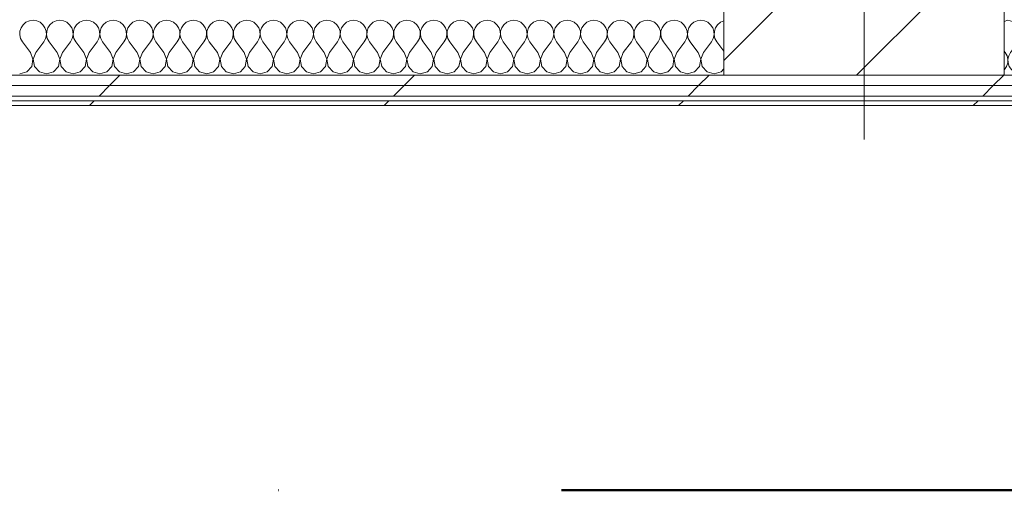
# Model space of a CAD drawing. Header units: millimetres. Extents: x -28277 to 305935, y -19284 to 4746.
# Tile 215 of 256: x 183982 to 185211, y -17757 to -17170. Entities that reach past the tile are written whole.
import ezdxf

# ---------------------------------------------------------------- set-up
doc = ezdxf.new("R2010")
doc.units = ezdxf.units.MM
doc.header["$MEASUREMENT"] = 0
doc.linetypes.add('Punto & Rayas', pattern=[1340.555525, 635, -352.777778, 0, -352.777747])
doc.linetypes.add('Wipeout_Contour', pattern=[1000, 0, -1000])
for name, color, linetype, lineweight, true_color in [('01_2D_Ambit_Pluma_Nº__242', 7, 'Continuous', 50, 0xfb0013), ('Nuevo_08_E_Envans secs_Pluma_Nº__102', 7, 'Continuous', 5, 0xcccccc), ('Nuevo_08_E_Envans secs_Pluma_Nº__171', 171, 'Continuous', 13, 0xaaaaff), ('Nuevo_08_E_Envans secs_Pluma_Nº__177', 7, 'Continuous', 15, 0xf7e046), ('Nuevo_12_FAÇ_Façana_Pluma_Nº__102', 7, 'Continuous', 5, 0xcccccc), ('Nuevo_12_FAÇ_Façana_Pluma_Nº__171', 171, 'Continuous', 13, 0xaaaaff), ('Nuevo_12_FAÇ_Façana_Pluma_Nº__177', 7, 'Continuous', 15, 0xf7e046)]:
    doc.layers.add(name, color=color, linetype=linetype, lineweight=lineweight, true_color=true_color)
for name, color, linetype in [('10_ESTR_Pilars', 7, 'Continuous'), ('Nuevo_08_E_Envans secs', 7, 'Continuous'), ('Nuevo_12_FAÇ_Façana', 7, 'Continuous')]:
    doc.layers.add(name, color=color, linetype=linetype)
for name, color, linetype, lineweight in [('10_ESTR_Pilars_Pluma_Nº__20', 1, 'Continuous', 5), ('10_ESTR_Pilars_Pluma_Nº__28', 7, 'Continuous', 20), ('10_ESTR_Pilars_Pluma_Nº__42', 8, 'Continuous', 25), ('Nuevo_08_E_Envans secs_Pluma_Nº__1', 7, 'Continuous', 5), ('Nuevo_12_FAÇ_Façana_Pluma_Nº__1', 7, 'Continuous', 5)]:
    doc.layers.add(name, color=color, linetype=linetype, lineweight=lineweight)
pattern_1 = [(45, (184431.64, 0), (-367.696, 367.696), [390, -130]), (45, (184431.64, 367.7), (-367.696, 367.696), [390, -130])]

# ---------------------------------------------------------------- blocks, each defined once
blk = doc.blocks.new('*X343', base_point=(184431.6, 0))
at = {"layer": 'Nuevo_08_E_Envans secs_Pluma_Nº__102', "color": 254, "linetype": 'Continuous', "lineweight": 5, "true_color": 0xcccccc}
for p, q in [((183986, -17176.1), (183983.4, -17179.9)), ((183989.5, -17173.1), (183986, -17176.1)), ((183993.8, -17171.3), (183989.5, -17173.1)), ((183998.3, -17170.6), (183993.8, -17171.3)), ((184002.9, -17171.3), (183998.3, -17170.6)), ((184007.1, -17173.1), (184002.9, -17171.3)), ((184010.6, -17176.1), (184007.1, -17173.1)), ((184013.2, -17179.9), (184010.6, -17176.1)), ((184019.3, -17176.1), (184016.7, -17179.9)), ((184022.9, -17173.1), (184019.3, -17176.1)), ((184027.1, -17171.3), (184022.9, -17173.1)), ((184031.6, -17170.6), (184027.1, -17171.3)), ((184036.2, -17171.3), (184031.6, -17170.6)), ((184040.4, -17173.1), (184036.2, -17171.3)), ((184043.9, -17176.1), (184040.4, -17173.1)), ((184046.6, -17179.9), (184043.9, -17176.1)), ((184052.7, -17176.1), (184050.1, -17179.9)), ((184056.2, -17173.1), (184052.7, -17176.1)), ((184060.4, -17171.3), (184056.2, -17173.1)), ((184065, -17170.6), (184060.4, -17171.3)), ((184069.5, -17171.3), (184065, -17170.6)), ((184073.7, -17173.1), (184069.5, -17171.3)), ((184077.3, -17176.1), (184073.7, -17173.1)), ((184079.9, -17179.9), (184077.3, -17176.1)), ((184086, -17176.1), (184083.4, -17179.9)), ((184089.5, -17173.1), (184086, -17176.1)), ((184093.8, -17171.3), (184089.5, -17173.1)), ((184098.3, -17170.6), (184093.8, -17171.3)), ((184102.9, -17171.3), (184098.3, -17170.6)), ((184107.1, -17173.1), (184102.9, -17171.3)), ((184110.6, -17176.1), (184107.1, -17173.1)), ((184113.2, -17179.9), (184110.6, -17176.1)), ((184119.3, -17176.1), (184116.7, -17179.9)), ((184122.9, -17173.1), (184119.3, -17176.1)), ((184127.1, -17171.3), (184122.9, -17173.1)), ((184131.6, -17170.6), (184127.1, -17171.3)), ((184136.2, -17171.3), (184131.6, -17170.6)), ((184140.4, -17173.1), (184136.2, -17171.3)), ((184143.9, -17176.1), (184140.4, -17173.1)), ((184146.6, -17179.9), (184143.9, -17176.1)), ((184152.7, -17176.1), (184150.1, -17179.9)), ((184156.2, -17173.1), (184152.7, -17176.1)), ((184160.4, -17171.3), (184156.2, -17173.1)), ((184165, -17170.6), (184160.4, -17171.3)), ((184169.5, -17171.3), (184165, -17170.6)), ((184173.7, -17173.1), (184169.5, -17171.3)), ((184177.3, -17176.1), (184173.7, -17173.1)), ((184179.9, -17179.9), (184177.3, -17176.1)), ((184186, -17176.1), (184183.4, -17179.9)), ((184189.5, -17173.1), (184186, -17176.1)), ((184193.8, -17171.3), (184189.5, -17173.1)), ((184198.3, -17170.6), (184193.8, -17171.3)), ((184202.9, -17171.3), (184198.3, -17170.6)), ((184207.1, -17173.1), (184202.9, -17171.3)), ((184210.6, -17176.1), (184207.1, -17173.1)), ((184213.2, -17179.9), (184210.6, -17176.1)), ((184219.3, -17176.1), (184216.7, -17179.9)), ((184222.9, -17173.1), (184219.3, -17176.1)), ((184227.1, -17171.3), (184222.9, -17173.1)), ((184231.6, -17170.6), (184227.1, -17171.3)), ((184236.2, -17171.3), (184231.6, -17170.6)), ((184240.4, -17173.1), (184236.2, -17171.3)), ((184243.9, -17176.1), (184240.4, -17173.1)), ((184246.6, -17179.9), (184243.9, -17176.1)), ((184252.7, -17176.1), (184250.1, -17179.9)), ((184256.2, -17173.1), (184252.7, -17176.1)), ((184260.4, -17171.3), (184256.2, -17173.1)), ((184265, -17170.6), (184260.4, -17171.3)), ((184269.5, -17171.3), (184265, -17170.6)), ((184273.7, -17173.1), (184269.5, -17171.3)), ((184277.3, -17176.1), (184273.7, -17173.1)), ((184279.9, -17179.9), (184277.3, -17176.1)), ((184286, -17176.1), (184283.4, -17179.9)), ((184289.5, -17173.1), (184286, -17176.1)), ((184293.8, -17171.3), (184289.5, -17173.1)), ((184298.3, -17170.6), (184293.8, -17171.3)), ((184302.9, -17171.3), (184298.3, -17170.6)), ((184307.1, -17173.1), (184302.9, -17171.3)), ((184310.6, -17176.1), (184307.1, -17173.1)), ((184313.2, -17179.9), (184310.6, -17176.1)), ((184319.3, -17176.1), (184316.7, -17179.9)), ((184322.9, -17173.1), (184319.3, -17176.1)), ((184327.1, -17171.3), (184322.9, -17173.1)), ((184331.6, -17170.6), (184327.1, -17171.3)), ((184336.2, -17171.3), (184331.6, -17170.6)), ((184340.4, -17173.1), (184336.2, -17171.3)), ((184343.9, -17176.1), (184340.4, -17173.1)), ((184346.6, -17179.9), (184343.9, -17176.1)), ((184352.7, -17176.1), (184350.1, -17179.9)), ((184356.2, -17173.1), (184352.7, -17176.1)), ((184360.4, -17171.3), (184356.2, -17173.1)), ((184365, -17170.6), (184360.4, -17171.3)), ((184369.5, -17171.3), (184365, -17170.6)), ((184373.7, -17173.1), (184369.5, -17171.3)), ((184377.3, -17176.1), (184373.7, -17173.1)), ((184379.9, -17179.9), (184377.3, -17176.1)), ((184386, -17176.1), (184383.4, -17179.9)), ((184389.5, -17173.1), (184386, -17176.1)), ((184393.8, -17171.3), (184389.5, -17173.1)), ((184398.3, -17170.6), (184393.8, -17171.3)), ((184402.9, -17171.3), (184398.3, -17170.6)), ((184407.1, -17173.1), (184402.9, -17171.3)), ((184410.6, -17176.1), (184407.1, -17173.1)), ((184413.2, -17179.9), (184410.6, -17176.1)), ((184419.3, -17176.1), (184416.7, -17179.9)), ((184422.9, -17173.1), (184419.3, -17176.1)), ((184427.1, -17171.3), (184422.9, -17173.1)), ((184431.6, -17170.6), (184427.1, -17171.3)), ((184436.2, -17171.3), (184431.6, -17170.6)), ((184440.4, -17173.1), (184436.2, -17171.3)), ((184443.9, -17176.1), (184440.4, -17173.1)), ((184446.6, -17179.9), (184443.9, -17176.1)), ((184452.7, -17176.1), (184450.1, -17179.9)), ((184456.2, -17173.1), (184452.7, -17176.1)), ((184460.4, -17171.3), (184456.2, -17173.1)), ((184465, -17170.6), (184460.4, -17171.3)), ((184469.5, -17171.3), (184465, -17170.6)), ((184473.7, -17173.1), (184469.5, -17171.3)), ((184477.3, -17176.1), (184473.7, -17173.1)), ((184479.9, -17179.9), (184477.3, -17176.1)), ((184486, -17176.1), (184483.4, -17179.9)), ((184489.5, -17173.1), (184486, -17176.1)), ((184493.8, -17171.3), (184489.5, -17173.1)), ((184498.3, -17170.6), (184493.8, -17171.3)), ((184502.9, -17171.3), (184498.3, -17170.6)), ((184507.1, -17173.1), (184502.9, -17171.3)), ((184510.6, -17176.1), (184507.1, -17173.1)), ((184513.2, -17179.9), (184510.6, -17176.1)), ((184519.3, -17176.1), (184516.7, -17179.9)), ((184522.9, -17173.1), (184519.3, -17176.1)), ((184527.1, -17171.3), (184522.9, -17173.1)), ((184531.6, -17170.6), (184527.1, -17171.3)), ((184536.2, -17171.3), (184531.6, -17170.6)), ((184540.4, -17173.1), (184536.2, -17171.3)), ((184543.9, -17176.1), (184540.4, -17173.1)), ((184546.6, -17179.9), (184543.9, -17176.1)), ((184552.7, -17176.1), (184550.1, -17179.9)), ((184556.2, -17173.1), (184552.7, -17176.1)), ((184560.4, -17171.3), (184556.2, -17173.1)), ((184565, -17170.6), (184560.4, -17171.3)), ((184569.5, -17171.3), (184565, -17170.6)), ((184573.7, -17173.1), (184569.5, -17171.3)), ((184577.3, -17176.1), (184573.7, -17173.1)), ((184579.9, -17179.9), (184577.3, -17176.1)), ((184586, -17176.1), (184583.4, -17179.9)), ((184589.5, -17173.1), (184586, -17176.1)), ((184593.8, -17171.3), (184589.5, -17173.1)), ((184598.3, -17170.6), (184593.8, -17171.3)), ((184602.9, -17171.3), (184598.3, -17170.6)), ((184607.1, -17173.1), (184602.9, -17171.3)), ((184610.6, -17176.1), (184607.1, -17173.1)), ((184613.2, -17179.9), (184610.6, -17176.1)), ((184619.3, -17176.1), (184616.7, -17179.9)), ((184622.9, -17173.1), (184619.3, -17176.1)), ((184627.1, -17171.3), (184622.9, -17173.1)), ((184631.6, -17170.6), (184627.1, -17171.3)), ((184636.2, -17171.3), (184631.6, -17170.6)), ((184640.4, -17173.1), (184636.2, -17171.3)), ((184643.9, -17176.1), (184640.4, -17173.1)), ((184646.6, -17179.9), (184643.9, -17176.1)), ((184652.7, -17176.1), (184650.1, -17179.9)), ((184656.2, -17173.1), (184652.7, -17176.1)), ((184660.4, -17171.3), (184656.2, -17173.1)), ((184665, -17170.6), (184660.4, -17171.3)), ((184669.5, -17171.3), (184665, -17170.6)), ((184673.7, -17173.1), (184669.5, -17171.3)), ((184677.3, -17176.1), (184673.7, -17173.1)), ((184679.9, -17179.9), (184677.3, -17176.1)), ((184686, -17176.1), (184683.4, -17179.9)), ((184689.5, -17173.1), (184686, -17176.1)), ((184693.8, -17171.3), (184689.5, -17173.1)), ((184698.3, -17170.6), (184693.8, -17171.3)), ((184702.9, -17171.3), (184698.3, -17170.6)), ((184707.1, -17173.1), (184702.9, -17171.3)), ((184710.6, -17176.1), (184707.1, -17173.1)), ((184713.2, -17179.9), (184710.6, -17176.1)), ((184719.3, -17176.1), (184716.7, -17179.9)), ((184722.9, -17173.1), (184719.3, -17176.1)), ((184727.1, -17171.3), (184722.9, -17173.1)), ((184731.6, -17170.6), (184727.1, -17171.3)), ((184736.2, -17171.3), (184731.6, -17170.6)), ((184740.4, -17173.1), (184736.2, -17171.3)), ((184743.9, -17176.1), (184740.4, -17173.1)), ((184746.6, -17179.9), (184743.9, -17176.1)), ((184752.7, -17176.1), (184750.1, -17179.9)), ((184756.2, -17173.1), (184752.7, -17176.1)), ((184760.4, -17171.3), (184756.2, -17173.1)), ((184765, -17170.6), (184760.4, -17171.3)), ((184769.5, -17171.3), (184765, -17170.6)), ((184773.7, -17173.1), (184769.5, -17171.3)), ((184777.3, -17176.1), (184773.7, -17173.1)), ((184779.9, -17179.9), (184777.3, -17176.1)), ((184786, -17176.1), (184783.4, -17179.9)), ((184789.5, -17173.1), (184786, -17176.1)), ((184793.8, -17171.3), (184789.5, -17173.1)), ((184798.3, -17170.6), (184793.8, -17171.3)), ((184802.9, -17171.3), (184798.3, -17170.6)), ((184807.1, -17173.1), (184802.9, -17171.3)), ((184810.6, -17176.1), (184807.1, -17173.1)), ((184813.2, -17179.9), (184810.6, -17176.1)), ((184819.3, -17176.1), (184816.7, -17179.9)), ((184820.5, -17175.1), (184819.3, -17176.1)), ((183981.9, -17184.2), (183981.7, -17188.8)), ((183981.7, -17188.8), (183982.8, -17193.3)), ((183983.4, -17179.9), (183981.9, -17184.2)), ((184014.7, -17184.2), (184013.2, -17179.9)), ((184013.9, -17193.3), (184014.9, -17188.8)), ((184014.9, -17188.8), (184014.7, -17184.2)), ((184015.3, -17184.2), (184015, -17188.8)), ((184015, -17188.8), (184016.1, -17193.3)), ((184016.7, -17179.9), (184015.3, -17184.2)), ((184048, -17184.2), (184046.6, -17179.9)), ((184047.2, -17193.3), (184048.2, -17188.8)), ((184048.2, -17188.8), (184048, -17184.2)), ((184048.6, -17184.2), (184048.4, -17188.8)), ((184048.4, -17188.8), (184049.4, -17193.3)), ((184050.1, -17179.9), (184048.6, -17184.2)), ((184081.4, -17184.2), (184079.9, -17179.9)), ((184080.5, -17193.3), (184081.6, -17188.8)), ((184081.6, -17188.8), (184081.4, -17184.2)), ((184081.9, -17184.2), (184081.7, -17188.8)), ((184081.7, -17188.8), (184082.8, -17193.3)), ((184083.4, -17179.9), (184081.9, -17184.2)), ((184114.7, -17184.2), (184113.2, -17179.9)), ((184113.9, -17193.3), (184114.9, -17188.8)), ((184114.9, -17188.8), (184114.7, -17184.2)), ((184115.3, -17184.2), (184115, -17188.8)), ((184115, -17188.8), (184116.1, -17193.3)), ((184116.7, -17179.9), (184115.3, -17184.2)), ((184148, -17184.2), (184146.6, -17179.9)), ((184147.2, -17193.3), (184148.2, -17188.8)), ((184148.2, -17188.8), (184148, -17184.2)), ((184148.6, -17184.2), (184148.4, -17188.8)), ((184148.4, -17188.8), (184149.4, -17193.3)), ((184150.1, -17179.9), (184148.6, -17184.2)), ((184181.4, -17184.2), (184179.9, -17179.9)), ((184180.5, -17193.3), (184181.6, -17188.8)), ((184181.6, -17188.8), (184181.4, -17184.2)), ((184181.9, -17184.2), (184181.7, -17188.8)), ((184181.7, -17188.8), (184182.8, -17193.3)), ((184183.4, -17179.9), (184181.9, -17184.2)), ((184214.7, -17184.2), (184213.2, -17179.9)), ((184213.9, -17193.3), (184214.9, -17188.8)), ((184214.9, -17188.8), (184214.7, -17184.2)), ((184215.3, -17184.2), (184215, -17188.8)), ((184215, -17188.8), (184216.1, -17193.3)), ((184216.7, -17179.9), (184215.3, -17184.2)), ((184248, -17184.2), (184246.6, -17179.9)), ((184247.2, -17193.3), (184248.2, -17188.8)), ((184248.2, -17188.8), (184248, -17184.2)), ((184248.6, -17184.2), (184248.4, -17188.8)), ((184248.4, -17188.8), (184249.4, -17193.3)), ((184250.1, -17179.9), (184248.6, -17184.2)), ((184281.4, -17184.2), (184279.9, -17179.9)), ((184280.5, -17193.3), (184281.6, -17188.8)), ((184281.6, -17188.8), (184281.4, -17184.2)), ((184281.9, -17184.2), (184281.7, -17188.8)), ((184281.7, -17188.8), (184282.8, -17193.3)), ((184283.4, -17179.9), (184281.9, -17184.2)), ((184314.7, -17184.2), (184313.2, -17179.9)), ((184313.9, -17193.3), (184314.9, -17188.8)), ((184314.9, -17188.8), (184314.7, -17184.2)), ((184315.3, -17184.2), (184315, -17188.8)), ((184315, -17188.8), (184316.1, -17193.3)), ((184316.7, -17179.9), (184315.3, -17184.2)), ((184348, -17184.2), (184346.6, -17179.9)), ((184347.2, -17193.3), (184348.2, -17188.8)), ((184348.2, -17188.8), (184348, -17184.2)), ((184348.6, -17184.2), (184348.4, -17188.8)), ((184348.4, -17188.8), (184349.4, -17193.3)), ((184350.1, -17179.9), (184348.6, -17184.2)), ((184381.4, -17184.2), (184379.9, -17179.9)), ((184380.5, -17193.3), (184381.6, -17188.8)), ((184381.6, -17188.8), (184381.4, -17184.2)), ((184381.9, -17184.2), (184381.7, -17188.8)), ((184381.7, -17188.8), (184382.8, -17193.3)), ((184383.4, -17179.9), (184381.9, -17184.2)), ((184414.7, -17184.2), (184413.2, -17179.9)), ((184413.9, -17193.3), (184414.9, -17188.8)), ((184414.9, -17188.8), (184414.7, -17184.2)), ((184415.3, -17184.2), (184415, -17188.8)), ((184415, -17188.8), (184416.1, -17193.3)), ((184416.7, -17179.9), (184415.3, -17184.2)), ((184448, -17184.2), (184446.6, -17179.9)), ((184447.2, -17193.3), (184448.2, -17188.8)), ((184448.2, -17188.8), (184448, -17184.2)), ((184448.6, -17184.2), (184448.4, -17188.8)), ((184448.4, -17188.8), (184449.4, -17193.3)), ((184450.1, -17179.9), (184448.6, -17184.2)), ((184481.4, -17184.2), (184479.9, -17179.9)), ((184480.5, -17193.3), (184481.6, -17188.8)), ((184481.6, -17188.8), (184481.4, -17184.2)), ((184481.9, -17184.2), (184481.7, -17188.8)), ((184481.7, -17188.8), (184482.8, -17193.3)), ((184483.4, -17179.9), (184481.9, -17184.2)), ((184514.7, -17184.2), (184513.2, -17179.9)), ((184513.9, -17193.3), (184514.9, -17188.8)), ((184514.9, -17188.8), (184514.7, -17184.2)), ((184515.3, -17184.2), (184515, -17188.8)), ((184515, -17188.8), (184516.1, -17193.3)), ((184516.7, -17179.9), (184515.3, -17184.2)), ((184548, -17184.2), (184546.6, -17179.9)), ((184547.2, -17193.3), (184548.2, -17188.8)), ((184548.2, -17188.8), (184548, -17184.2)), ((184548.6, -17184.2), (184548.4, -17188.8)), ((184548.4, -17188.8), (184549.4, -17193.3)), ((184550.1, -17179.9), (184548.6, -17184.2)), ((184581.4, -17184.2), (184579.9, -17179.9)), ((184580.5, -17193.3), (184581.6, -17188.8)), ((184581.6, -17188.8), (184581.4, -17184.2)), ((184581.9, -17184.2), (184581.7, -17188.8)), ((184581.7, -17188.8), (184582.8, -17193.3)), ((184583.4, -17179.9), (184581.9, -17184.2)), ((184614.7, -17184.2), (184613.2, -17179.9)), ((184613.9, -17193.3), (184614.9, -17188.8)), ((184614.9, -17188.8), (184614.7, -17184.2)), ((184615.3, -17184.2), (184615, -17188.8)), ((184615, -17188.8), (184616.1, -17193.3)), ((184616.7, -17179.9), (184615.3, -17184.2)), ((184648, -17184.2), (184646.6, -17179.9)), ((184647.2, -17193.3), (184648.2, -17188.8)), ((184648.2, -17188.8), (184648, -17184.2)), ((184648.6, -17184.2), (184648.4, -17188.8)), ((184648.4, -17188.8), (184649.4, -17193.3)), ((184650.1, -17179.9), (184648.6, -17184.2)), ((184681.4, -17184.2), (184679.9, -17179.9)), ((184680.5, -17193.3), (184681.6, -17188.8)), ((184681.6, -17188.8), (184681.4, -17184.2)), ((184681.9, -17184.2), (184681.7, -17188.8)), ((184681.7, -17188.8), (184682.8, -17193.3)), ((184683.4, -17179.9), (184681.9, -17184.2)), ((184714.7, -17184.2), (184713.2, -17179.9)), ((184713.9, -17193.3), (184714.9, -17188.8)), ((184714.9, -17188.8), (184714.7, -17184.2)), ((184715.3, -17184.2), (184715, -17188.8)), ((184715, -17188.8), (184716.1, -17193.3)), ((184716.7, -17179.9), (184715.3, -17184.2)), ((184748, -17184.2), (184746.6, -17179.9)), ((184747.2, -17193.3), (184748.2, -17188.8)), ((184748.2, -17188.8), (184748, -17184.2)), ((184748.6, -17184.2), (184748.4, -17188.8)), ((184748.4, -17188.8), (184749.4, -17193.3)), ((184750.1, -17179.9), (184748.6, -17184.2)), ((184781.4, -17184.2), (184779.9, -17179.9)), ((184780.5, -17193.3), (184781.6, -17188.8)), ((184781.6, -17188.8), (184781.4, -17184.2)), ((184781.9, -17184.2), (184781.7, -17188.8)), ((184781.7, -17188.8), (184782.8, -17193.3)), ((184783.4, -17179.9), (184781.9, -17184.2)), ((184814.7, -17184.2), (184813.2, -17179.9)), ((184813.9, -17193.3), (184814.9, -17188.8)), ((184814.9, -17188.8), (184814.7, -17184.2)), ((184815.3, -17184.2), (184815, -17188.8)), ((184815, -17188.8), (184816.1, -17193.3)), ((184816.7, -17179.9), (184815.3, -17184.2)), ((183982.8, -17193.3), (183985, -17197.3)), ((183995, -17210.6), (183985, -17197.3)), ((184001.6, -17210.6), (184011.6, -17197.3)), ((184011.6, -17197.3), (184013.9, -17193.3)), ((184016.1, -17193.3), (184018.3, -17197.3)), ((184028.3, -17210.6), (184018.3, -17197.3)), ((184035, -17210.6), (184045, -17197.3)), ((184045, -17197.3), (184047.2, -17193.3)), ((184049.4, -17193.3), (184051.6, -17197.3)), ((184061.6, -17210.6), (184051.6, -17197.3)), ((184068.3, -17210.6), (184078.3, -17197.3)), ((184078.3, -17197.3), (184080.5, -17193.3)), ((184082.8, -17193.3), (184085, -17197.3)), ((184095, -17210.6), (184085, -17197.3)), ((184101.6, -17210.6), (184111.6, -17197.3)), ((184111.6, -17197.3), (184113.9, -17193.3)), ((184116.1, -17193.3), (184118.3, -17197.3)), ((184128.3, -17210.6), (184118.3, -17197.3)), ((184135, -17210.6), (184145, -17197.3)), ((184145, -17197.3), (184147.2, -17193.3)), ((184149.4, -17193.3), (184151.6, -17197.3)), ((184161.6, -17210.6), (184151.6, -17197.3)), ((184168.3, -17210.6), (184178.3, -17197.3)), ((184178.3, -17197.3), (184180.5, -17193.3)), ((184182.8, -17193.3), (184185, -17197.3)), ((184195, -17210.6), (184185, -17197.3)), ((184201.6, -17210.6), (184211.6, -17197.3)), ((184211.6, -17197.3), (184213.9, -17193.3)), ((184216.1, -17193.3), (184218.3, -17197.3)), ((184228.3, -17210.6), (184218.3, -17197.3)), ((184235, -17210.6), (184245, -17197.3)), ((184245, -17197.3), (184247.2, -17193.3)), ((184249.4, -17193.3), (184251.6, -17197.3)), ((184261.6, -17210.6), (184251.6, -17197.3)), ((184268.3, -17210.6), (184278.3, -17197.3)), ((184278.3, -17197.3), (184280.5, -17193.3)), ((184282.8, -17193.3), (184285, -17197.3)), ((184295, -17210.6), (184285, -17197.3)), ((184301.6, -17210.6), (184311.6, -17197.3)), ((184311.6, -17197.3), (184313.9, -17193.3)), ((184316.1, -17193.3), (184318.3, -17197.3)), ((184328.3, -17210.6), (184318.3, -17197.3)), ((184335, -17210.6), (184345, -17197.3)), ((184345, -17197.3), (184347.2, -17193.3)), ((184349.4, -17193.3), (184351.6, -17197.3)), ((184361.6, -17210.6), (184351.6, -17197.3)), ((184368.3, -17210.6), (184378.3, -17197.3)), ((184378.3, -17197.3), (184380.5, -17193.3)), ((184382.8, -17193.3), (184385, -17197.3)), ((184395, -17210.6), (184385, -17197.3)), ((184401.6, -17210.6), (184411.6, -17197.3)), ((184411.6, -17197.3), (184413.9, -17193.3)), ((184416.1, -17193.3), (184418.3, -17197.3)), ((184428.3, -17210.6), (184418.3, -17197.3)), ((184435, -17210.6), (184445, -17197.3)), ((184445, -17197.3), (184447.2, -17193.3)), ((184449.4, -17193.3), (184451.6, -17197.3)), ((184461.6, -17210.6), (184451.6, -17197.3)), ((184468.3, -17210.6), (184478.3, -17197.3)), ((184478.3, -17197.3), (184480.5, -17193.3)), ((184482.8, -17193.3), (184485, -17197.3)), ((184495, -17210.6), (184485, -17197.3)), ((184501.6, -17210.6), (184511.6, -17197.3)), ((184511.6, -17197.3), (184513.9, -17193.3)), ((184516.1, -17193.3), (184518.3, -17197.3)), ((184528.3, -17210.6), (184518.3, -17197.3)), ((184535, -17210.6), (184545, -17197.3)), ((184545, -17197.3), (184547.2, -17193.3)), ((184549.4, -17193.3), (184551.6, -17197.3)), ((184561.6, -17210.6), (184551.6, -17197.3)), ((184568.3, -17210.6), (184578.3, -17197.3)), ((184578.3, -17197.3), (184580.5, -17193.3)), ((184582.8, -17193.3), (184585, -17197.3)), ((184595, -17210.6), (184585, -17197.3)), ((184601.6, -17210.6), (184611.6, -17197.3)), ((184611.6, -17197.3), (184613.9, -17193.3)), ((184616.1, -17193.3), (184618.3, -17197.3)), ((184628.3, -17210.6), (184618.3, -17197.3)), ((184635, -17210.6), (184645, -17197.3)), ((184645, -17197.3), (184647.2, -17193.3)), ((184649.4, -17193.3), (184651.6, -17197.3)), ((184661.6, -17210.6), (184651.6, -17197.3)), ((184668.3, -17210.6), (184678.3, -17197.3)), ((184678.3, -17197.3), (184680.5, -17193.3)), ((184682.8, -17193.3), (184685, -17197.3)), ((184695, -17210.6), (184685, -17197.3)), ((184701.6, -17210.6), (184711.6, -17197.3)), ((184711.6, -17197.3), (184713.9, -17193.3)), ((184716.1, -17193.3), (184718.3, -17197.3)), ((184728.3, -17210.6), (184718.3, -17197.3)), ((184735, -17210.6), (184745, -17197.3)), ((184745, -17197.3), (184747.2, -17193.3)), ((184749.4, -17193.3), (184751.6, -17197.3)), ((184761.6, -17210.6), (184751.6, -17197.3)), ((184768.3, -17210.6), (184778.3, -17197.3)), ((184778.3, -17197.3), (184780.5, -17193.3)), ((184782.8, -17193.3), (184785, -17197.3)), ((184795, -17210.6), (184785, -17197.3)), ((184801.6, -17210.6), (184811.6, -17197.3)), ((184811.6, -17197.3), (184813.9, -17193.3)), ((184816.1, -17193.3), (184818.3, -17197.3)), ((184820.5, -17200.3), (184818.3, -17197.3)), ((183998.2, -17219.1), (183995, -17210.6)), ((184001.6, -17210.6), (183998.4, -17219.1)), ((184031.6, -17219.1), (184028.3, -17210.6)), ((184035, -17210.6), (184031.7, -17219.1)), ((184064.9, -17219.1), (184061.6, -17210.6)), ((184068.3, -17210.6), (184065, -17219.1)), ((184098.2, -17219.1), (184095, -17210.6)), ((184101.6, -17210.6), (184098.4, -17219.1)), ((184131.6, -17219.1), (184128.3, -17210.6)), ((184135, -17210.6), (184131.7, -17219.1)), ((184164.9, -17219.1), (184161.6, -17210.6)), ((184168.3, -17210.6), (184165, -17219.1)), ((184198.2, -17219.1), (184195, -17210.6)), ((184201.6, -17210.6), (184198.4, -17219.1)), ((184231.6, -17219.1), (184228.3, -17210.6)), ((184235, -17210.6), (184231.7, -17219.1)), ((184264.9, -17219.1), (184261.6, -17210.6)), ((184268.3, -17210.6), (184265, -17219.1)), ((184298.2, -17219.1), (184295, -17210.6)), ((184301.6, -17210.6), (184298.4, -17219.1)), ((184331.6, -17219.1), (184328.3, -17210.6)), ((184335, -17210.6), (184331.7, -17219.1)), ((184364.9, -17219.1), (184361.6, -17210.6)), ((184368.3, -17210.6), (184365, -17219.1)), ((184398.2, -17219.1), (184395, -17210.6)), ((184401.6, -17210.6), (184398.4, -17219.1)), ((184431.6, -17219.1), (184428.3, -17210.6)), ((184435, -17210.6), (184431.7, -17219.1)), ((184464.9, -17219.1), (184461.6, -17210.6)), ((184468.3, -17210.6), (184465, -17219.1)), ((184498.2, -17219.1), (184495, -17210.6)), ((184501.6, -17210.6), (184498.4, -17219.1)), ((184531.6, -17219.1), (184528.3, -17210.6)), ((184535, -17210.6), (184531.7, -17219.1)), ((184564.9, -17219.1), (184561.6, -17210.6)), ((184568.3, -17210.6), (184565, -17219.1)), ((184598.2, -17219.1), (184595, -17210.6)), ((184601.6, -17210.6), (184598.4, -17219.1)), ((184631.6, -17219.1), (184628.3, -17210.6)), ((184635, -17210.6), (184631.7, -17219.1)), ((184664.9, -17219.1), (184661.6, -17210.6)), ((184668.3, -17210.6), (184665, -17219.1)), ((184698.2, -17219.1), (184695, -17210.6)), ((184701.6, -17210.6), (184698.4, -17219.1)), ((184731.6, -17219.1), (184728.3, -17210.6)), ((184735, -17210.6), (184731.7, -17219.1)), ((184764.9, -17219.1), (184761.6, -17210.6)), ((184768.3, -17210.6), (184765, -17219.1)), ((184798.2, -17219.1), (184795, -17210.6)), ((184801.6, -17210.6), (184798.4, -17219.1)), ((183990.4, -17234.8), (183996.6, -17228.1)), ((183996.6, -17228.1), (183998.2, -17219.1)), ((183998.4, -17219.1), (184000.1, -17228.1)), ((184000.1, -17228.1), (184006.2, -17234.8)), ((184023.7, -17234.8), (184029.9, -17228.1)), ((184029.9, -17228.1), (184031.6, -17219.1)), ((184031.7, -17219.1), (184033.4, -17228.1)), ((184033.4, -17228.1), (184039.5, -17234.8)), ((184057.1, -17234.8), (184063.2, -17228.1)), ((184063.2, -17228.1), (184064.9, -17219.1)), ((184065, -17219.1), (184066.7, -17228.1)), ((184066.7, -17228.1), (184072.9, -17234.8)), ((184090.4, -17234.8), (184096.6, -17228.1)), ((184096.6, -17228.1), (184098.2, -17219.1)), ((184098.4, -17219.1), (184100.1, -17228.1)), ((184100.1, -17228.1), (184106.2, -17234.8)), ((184123.7, -17234.8), (184129.9, -17228.1)), ((184129.9, -17228.1), (184131.6, -17219.1)), ((184131.7, -17219.1), (184133.4, -17228.1)), ((184133.4, -17228.1), (184139.5, -17234.8)), ((184157.1, -17234.8), (184163.2, -17228.1)), ((184163.2, -17228.1), (184164.9, -17219.1)), ((184165, -17219.1), (184166.7, -17228.1)), ((184166.7, -17228.1), (184172.9, -17234.8)), ((184190.4, -17234.8), (184196.6, -17228.1)), ((184196.6, -17228.1), (184198.2, -17219.1)), ((184198.4, -17219.1), (184200.1, -17228.1)), ((184200.1, -17228.1), (184206.2, -17234.8)), ((184223.7, -17234.8), (184229.9, -17228.1)), ((184229.9, -17228.1), (184231.6, -17219.1)), ((184231.7, -17219.1), (184233.4, -17228.1)), ((184233.4, -17228.1), (184239.5, -17234.8)), ((184257.1, -17234.8), (184263.2, -17228.1)), ((184263.2, -17228.1), (184264.9, -17219.1)), ((184265, -17219.1), (184266.7, -17228.1)), ((184266.7, -17228.1), (184272.9, -17234.8)), ((184290.4, -17234.8), (184296.6, -17228.1)), ((184296.6, -17228.1), (184298.2, -17219.1)), ((184298.4, -17219.1), (184300.1, -17228.1)), ((184300.1, -17228.1), (184306.2, -17234.8)), ((184323.7, -17234.8), (184329.9, -17228.1)), ((184329.9, -17228.1), (184331.6, -17219.1)), ((184331.7, -17219.1), (184333.4, -17228.1)), ((184333.4, -17228.1), (184339.5, -17234.8)), ((184357.1, -17234.8), (184363.2, -17228.1)), ((184363.2, -17228.1), (184364.9, -17219.1)), ((184365, -17219.1), (184366.7, -17228.1)), ((184366.7, -17228.1), (184372.9, -17234.8)), ((184390.4, -17234.8), (184396.6, -17228.1)), ((184396.6, -17228.1), (184398.2, -17219.1)), ((184398.4, -17219.1), (184400.1, -17228.1)), ((184400.1, -17228.1), (184406.2, -17234.8)), ((184423.7, -17234.8), (184429.9, -17228.1)), ((184429.9, -17228.1), (184431.6, -17219.1)), ((184431.7, -17219.1), (184433.4, -17228.1)), ((184433.4, -17228.1), (184439.5, -17234.8)), ((184457.1, -17234.8), (184463.2, -17228.1)), ((184463.2, -17228.1), (184464.9, -17219.1)), ((184465, -17219.1), (184466.7, -17228.1)), ((184466.7, -17228.1), (184472.9, -17234.8)), ((184490.4, -17234.8), (184496.6, -17228.1)), ((184496.6, -17228.1), (184498.2, -17219.1)), ((184498.4, -17219.1), (184500.1, -17228.1)), ((184500.1, -17228.1), (184506.2, -17234.8)), ((184523.7, -17234.8), (184529.9, -17228.1)), ((184529.9, -17228.1), (184531.6, -17219.1)), ((184531.7, -17219.1), (184533.4, -17228.1)), ((184533.4, -17228.1), (184539.5, -17234.8)), ((184557.1, -17234.8), (184563.2, -17228.1)), ((184563.2, -17228.1), (184564.9, -17219.1)), ((184565, -17219.1), (184566.7, -17228.1)), ((184566.7, -17228.1), (184572.9, -17234.8)), ((184590.4, -17234.8), (184596.6, -17228.1)), ((184596.6, -17228.1), (184598.2, -17219.1)), ((184598.4, -17219.1), (184600.1, -17228.1)), ((184600.1, -17228.1), (184606.2, -17234.8)), ((184623.7, -17234.8), (184629.9, -17228.1)), ((184629.9, -17228.1), (184631.6, -17219.1)), ((184631.7, -17219.1), (184633.4, -17228.1)), ((184633.4, -17228.1), (184639.5, -17234.8)), ((184657.1, -17234.8), (184663.2, -17228.1)), ((184663.2, -17228.1), (184664.9, -17219.1)), ((184665, -17219.1), (184666.7, -17228.1)), ((184666.7, -17228.1), (184672.9, -17234.8)), ((184690.4, -17234.8), (184696.6, -17228.1)), ((184696.6, -17228.1), (184698.2, -17219.1)), ((184698.4, -17219.1), (184700.1, -17228.1)), ((184700.1, -17228.1), (184706.2, -17234.8)), ((184723.7, -17234.8), (184729.9, -17228.1)), ((184729.9, -17228.1), (184731.6, -17219.1)), ((184731.7, -17219.1), (184733.4, -17228.1)), ((184733.4, -17228.1), (184739.5, -17234.8)), ((184757.1, -17234.8), (184763.2, -17228.1)), ((184763.2, -17228.1), (184764.9, -17219.1)), ((184765, -17219.1), (184766.7, -17228.1)), ((184766.7, -17228.1), (184772.9, -17234.8)), ((184790.4, -17234.8), (184796.6, -17228.1)), ((184796.6, -17228.1), (184798.2, -17219.1)), ((184798.4, -17219.1), (184800.1, -17228.1)), ((184800.1, -17228.1), (184806.2, -17234.8)), ((183981.6, -17237.3), (183990.4, -17234.8)), ((184006.2, -17234.8), (184015, -17237.3)), ((184015, -17237.3), (184023.7, -17234.8)), ((184039.5, -17234.8), (184048.3, -17237.3)), ((184048.3, -17237.3), (184057.1, -17234.8)), ((184072.9, -17234.8), (184081.6, -17237.3)), ((184081.6, -17237.3), (184090.4, -17234.8)), ((184106.2, -17234.8), (184115, -17237.3)), ((184115, -17237.3), (184123.7, -17234.8)), ((184139.5, -17234.8), (184148.3, -17237.3)), ((184148.3, -17237.3), (184157.1, -17234.8)), ((184172.9, -17234.8), (184181.6, -17237.3)), ((184181.6, -17237.3), (184190.4, -17234.8)), ((184206.2, -17234.8), (184215, -17237.3)), ((184215, -17237.3), (184223.7, -17234.8)), ((184239.5, -17234.8), (184248.3, -17237.3)), ((184248.3, -17237.3), (184257.1, -17234.8)), ((184272.9, -17234.8), (184281.6, -17237.3)), ((184281.6, -17237.3), (184290.4, -17234.8)), ((184306.2, -17234.8), (184315, -17237.3)), ((184315, -17237.3), (184323.7, -17234.8)), ((184339.5, -17234.8), (184348.3, -17237.3)), ((184348.3, -17237.3), (184357.1, -17234.8)), ((184372.9, -17234.8), (184381.6, -17237.3)), ((184381.6, -17237.3), (184390.4, -17234.8)), ((184406.2, -17234.8), (184415, -17237.3)), ((184415, -17237.3), (184423.7, -17234.8)), ((184439.5, -17234.8), (184448.3, -17237.3)), ((184448.3, -17237.3), (184457.1, -17234.8)), ((184472.9, -17234.8), (184481.6, -17237.3)), ((184481.6, -17237.3), (184490.4, -17234.8)), ((184506.2, -17234.8), (184515, -17237.3)), ((184515, -17237.3), (184523.7, -17234.8)), ((184539.5, -17234.8), (184548.3, -17237.3)), ((184548.3, -17237.3), (184557.1, -17234.8)), ((184572.9, -17234.8), (184581.6, -17237.3)), ((184581.6, -17237.3), (184590.4, -17234.8)), ((184606.2, -17234.8), (184615, -17237.3)), ((184615, -17237.3), (184623.7, -17234.8)), ((184639.5, -17234.8), (184648.3, -17237.3)), ((184648.3, -17237.3), (184657.1, -17234.8)), ((184672.9, -17234.8), (184681.6, -17237.3)), ((184681.6, -17237.3), (184690.4, -17234.8)), ((184706.2, -17234.8), (184715, -17237.3)), ((184715, -17237.3), (184723.7, -17234.8)), ((184739.5, -17234.8), (184748.3, -17237.3)), ((184748.3, -17237.3), (184757.1, -17234.8)), ((184772.9, -17234.8), (184781.6, -17237.3)), ((184781.6, -17237.3), (184790.4, -17234.8)), ((184806.2, -17234.8), (184815, -17237.3)), ((184815, -17237.3), (184820.5, -17235.7))]:
    blk.add_line(p, q, dxfattribs=at)
blk = doc.blocks.new('*X344', base_point=(184431.6, 0))
at = {"layer": 'Nuevo_08_E_Envans secs_Pluma_Nº__102', "color": 254, "linetype": 'Continuous', "lineweight": 5, "true_color": 0xcccccc}
for p, q in [((184822.9, -17173.1), (184820.5, -17175.1)), ((184827.1, -17171.3), (184822.9, -17173.1)), ((184831.6, -17170.6), (184827.1, -17171.3)), ((184836.2, -17171.3), (184831.6, -17170.6)), ((184840.4, -17173.1), (184836.2, -17171.3)), ((184843.9, -17176.1), (184840.4, -17173.1)), ((184846.6, -17179.9), (184843.9, -17176.1)), ((184852.7, -17176.1), (184850.1, -17179.9)), ((184856.2, -17173.1), (184852.7, -17176.1)), ((184860.4, -17171.3), (184856.2, -17173.1)), ((184860.5, -17171.3), (184860.4, -17171.3)), ((184848, -17184.2), (184846.6, -17179.9)), ((184847.2, -17193.3), (184848.2, -17188.8)), ((184848.2, -17188.8), (184848, -17184.2)), ((184848.6, -17184.2), (184848.4, -17188.8)), ((184848.4, -17188.8), (184849.4, -17193.3)), ((184850.1, -17179.9), (184848.6, -17184.2)), ((184828.3, -17210.6), (184820.5, -17200.3)), ((184835, -17210.6), (184845, -17197.3)), ((184845, -17197.3), (184847.2, -17193.3)), ((184849.4, -17193.3), (184851.6, -17197.3)), ((184860.5, -17209.2), (184851.6, -17197.3)), ((184831.6, -17219.1), (184828.3, -17210.6)), ((184835, -17210.6), (184831.7, -17219.1)), ((184823.7, -17234.8), (184829.9, -17228.1)), ((184829.9, -17228.1), (184831.6, -17219.1)), ((184831.7, -17219.1), (184833.4, -17228.1)), ((184833.4, -17228.1), (184839.5, -17234.8)), ((184820.5, -17235.7), (184823.7, -17234.8)), ((184839.5, -17234.8), (184848.3, -17237.3)), ((184848.3, -17237.3), (184857.1, -17234.8)), ((184857.1, -17234.8), (184860.5, -17231))]:
    blk.add_line(p, q, dxfattribs=at)
blk = doc.blocks.new('Muro_119_7', base_point=(180646.7, -17277))
at = {"color": 254, "linetype": 'Wipeout_Contour', "lineweight": 0, "ltscale": 734982.143061}
blk.add_wipeout([(180652.7, -17277), (185210.5, -17277), (185210.5, -17271), (180652.7, -17271)], dxfattribs=at).dxf.layer = 'Nuevo_08_E_Envans secs'
at = {"layer": 'Nuevo_08_E_Envans secs_Pluma_Nº__171', "linetype": 'Continuous', "lineweight": 13, "true_color": 0xaaaaff}
h = blk.add_hatch(dxfattribs=at)
h.set_pattern_fill('Panellat_HPL_0007', color=161, style=0, pattern_type=2)
h.set_pattern_definition(pattern_1)
h.paths.add_polyline_path([(180652.7, -17277), (185210.5, -17277), (185210.5, -17271), (180652.7, -17271)])
at = {"layer": 'Nuevo_08_E_Envans secs_Pluma_Nº__1', "color": 7, "linetype": 'Continuous', "lineweight": 5, "flags": 128}
blk.add_lwpolyline([(180646.7, -17277), (185210.5, -17277)], dxfattribs=at)
at = {"color": 254, "linetype": 'Wipeout_Contour', "lineweight": 0, "ltscale": 735014.144263}
blk.add_wipeout([(180671.7, -17265), (185210.5, -17265), (185210.5, -17252), (180671.7, -17252)], dxfattribs=at).dxf.layer = 'Nuevo_08_E_Envans secs'
at = {"layer": 'Nuevo_08_E_Envans secs_Pluma_Nº__177', "linetype": 'Continuous', "lineweight": 15, "true_color": 0xf7e046}
h = blk.add_hatch(dxfattribs=at)
h.set_pattern_fill('Panellat_HPL_0007', color=53, style=0, pattern_type=2)
h.set_pattern_definition(pattern_1)
h.paths.add_polyline_path([(180671.7, -17265), (185210.5, -17265), (185210.5, -17252), (180671.7, -17252)])
at = {"layer": 'Nuevo_08_E_Envans secs_Pluma_Nº__1', "color": 7, "linetype": 'Continuous', "lineweight": 5}
for p, q in [((180671.7, -17265), (185210.5, -17265)), ((180658.7, -17271), (185210.5, -17271))]:
    blk.add_line(p, q, dxfattribs=at)
at = {"color": 254, "linetype": 'Wipeout_Contour', "lineweight": 0, "ltscale": 735035.14377}
blk.add_wipeout([(180684.7, -17252), (185210.5, -17252), (185210.5, -17239), (180684.7, -17239)], dxfattribs=at).dxf.layer = 'Nuevo_08_E_Envans secs'
at = {"layer": 'Nuevo_08_E_Envans secs_Pluma_Nº__177', "linetype": 'Continuous', "lineweight": 15, "true_color": 0xf7e046}
h = blk.add_hatch(dxfattribs=at)
h.set_pattern_fill('Panellat_HPL_0007', color=53, style=0, pattern_type=2)
h.set_pattern_definition(pattern_1)
h.paths.add_polyline_path([(180684.7, -17252), (185210.5, -17252), (185210.5, -17239), (180684.7, -17239)])
at = {"layer": 'Nuevo_08_E_Envans secs_Pluma_Nº__1', "color": 7, "linetype": 'Continuous', "lineweight": 5}
for p, q in [((182850.5, -17239), (184820.5, -17239)), ((184820.5, -17239), (184860.5, -17239)), ((180684.7, -17252), (185210.5, -17252))]:
    blk.add_line(p, q, dxfattribs=at)
at = {"layer": 'Nuevo_08_E_Envans secs', "color": 7, "lineweight": 20}
for name in ['*X343', '*X344']:
    blk.add_blockref(name, (184431.6, 0), dxfattribs=at)
blk = doc.blocks.new('*X356', base_point=(184431.6, 0))
at = {"layer": 'Nuevo_12_FAÇ_Façana_Pluma_Nº__102', "color": 254, "linetype": 'Continuous', "lineweight": 5, "true_color": 0xcccccc}
for p, q in [((185215, -17170.6), (185210.5, -17171.9)), ((185223.7, -17173.1), (185215, -17170.6)), ((185229.9, -17179.9), (185223.7, -17173.1)), ((185239.5, -17173.1), (185233.4, -17179.9)), ((185248.3, -17170.6), (185239.5, -17173.1)), ((185250.5, -17171.3), (185248.3, -17170.6)), ((185228.3, -17197.3), (185231.6, -17188.8)), ((185231.6, -17188.8), (185229.9, -17179.9)), ((185233.4, -17179.9), (185231.7, -17188.8)), ((185231.7, -17188.8), (185235, -17197.3)), ((185228.3, -17197.3), (185218.3, -17210.6)), ((185235, -17197.3), (185245, -17210.6)), ((185210.5, -17209.2), (185211.6, -17210.6)), ((185213.9, -17214.7), (185211.6, -17210.6)), ((185214.9, -17219.1), (185213.9, -17214.7)), ((185216.1, -17214.7), (185215, -17219.1)), ((185218.3, -17210.6), (185216.1, -17214.7)), ((185247.2, -17214.7), (185245, -17210.6)), ((185248.2, -17219.1), (185247.2, -17214.7)), ((185249.4, -17214.7), (185248.4, -17219.1)), ((185250.5, -17212.6), (185249.4, -17214.7)), ((185210.6, -17231.9), (185213.2, -17228.1)), ((185213.2, -17228.1), (185214.7, -17223.7)), ((185214.7, -17223.7), (185214.9, -17219.1)), ((185215, -17219.1), (185215.3, -17223.7)), ((185215.3, -17223.7), (185216.7, -17228.1)), ((185216.7, -17228.1), (185219.3, -17231.9)), ((185243.9, -17231.9), (185246.6, -17228.1)), ((185246.6, -17228.1), (185248, -17223.7)), ((185248, -17223.7), (185248.2, -17219.1)), ((185248.4, -17219.1), (185248.6, -17223.7)), ((185248.6, -17223.7), (185250.1, -17228.1)), ((185250.1, -17228.1), (185250.5, -17228.8)), ((185210.5, -17232), (185210.6, -17231.9)), ((185219.3, -17231.9), (185222.9, -17234.8)), ((185222.9, -17234.8), (185227.1, -17236.7)), ((185227.1, -17236.7), (185231.6, -17237.3)), ((185231.6, -17237.3), (185236.2, -17236.7)), ((185236.2, -17236.7), (185240.4, -17234.8)), ((185240.4, -17234.8), (185243.9, -17231.9))]:
    blk.add_line(p, q, dxfattribs=at)
blk = doc.blocks.new('Muro_121_7', base_point=(190260.5, -17277))
at = {"layer": 'Nuevo_12_FAÇ_Façana', "color": 7, "lineweight": 20}
blk.add_blockref('*X356', (184431.6, 0), dxfattribs=at)
at = {"color": 254, "linetype": 'Wipeout_Contour', "lineweight": 0, "ltscale": 749246.468287}
blk.add_wipeout([(185210.5, -17239), (185210.5, -17252), (187821.5, -17252), (187821.5, -17239)], dxfattribs=at).dxf.layer = 'Nuevo_12_FAÇ_Façana'
at = {"layer": 'Nuevo_12_FAÇ_Façana_Pluma_Nº__177', "linetype": 'Continuous', "lineweight": 15, "true_color": 0xf7e046}
h = blk.add_hatch(dxfattribs=at)
h.set_pattern_fill('Panellat_HPL_0007', color=53, style=0, pattern_type=2)
h.set_pattern_definition(pattern_1)
h.paths.add_polyline_path([(185210.5, -17239), (185210.5, -17252), (187821.5, -17252), (187821.5, -17239)])
at = {"layer": 'Nuevo_12_FAÇ_Façana_Pluma_Nº__1', "color": 7, "linetype": 'Continuous', "lineweight": 5}
blk.add_line((187821.5, -17239), (185210.5, -17239), dxfattribs=at)
at = {"color": 254, "linetype": 'Wipeout_Contour', "lineweight": 0, "ltscale": 749251.257844}
blk.add_wipeout([(185210.5, -17252), (185210.5, -17265), (187821.5, -17265), (187821.5, -17252)], dxfattribs=at).dxf.layer = 'Nuevo_12_FAÇ_Façana'
at = {"layer": 'Nuevo_12_FAÇ_Façana_Pluma_Nº__177', "linetype": 'Continuous', "lineweight": 15, "true_color": 0xf7e046}
h = blk.add_hatch(dxfattribs=at)
h.set_pattern_fill('Panellat_HPL_0007', color=53, style=0, pattern_type=2)
h.set_pattern_definition(pattern_1)
h.paths.add_polyline_path([(185210.5, -17252), (185210.5, -17265), (187821.5, -17265), (187821.5, -17252)])
at = {"layer": 'Nuevo_12_FAÇ_Façana_Pluma_Nº__1', "color": 7, "linetype": 'Continuous', "lineweight": 5}
blk.add_line((187821.5, -17252), (185210.5, -17252), dxfattribs=at)
at = {"color": 254, "linetype": 'Wipeout_Contour', "lineweight": 0, "ltscale": 749256.972938}
blk.add_wipeout([(185210.5, -17271), (185210.5, -17277), (187821.5, -17277), (187821.5, -17271)], dxfattribs=at).dxf.layer = 'Nuevo_12_FAÇ_Façana'
at = {"layer": 'Nuevo_12_FAÇ_Façana_Pluma_Nº__171', "linetype": 'Continuous', "lineweight": 13, "true_color": 0xaaaaff}
h = blk.add_hatch(dxfattribs=at)
h.set_pattern_fill('Panellat_HPL_0007', color=161, style=0, pattern_type=2)
h.set_pattern_definition(pattern_1)
h.paths.add_polyline_path([(185210.5, -17271), (185210.5, -17277), (187821.5, -17277), (187821.5, -17271)])
at = {"layer": 'Nuevo_12_FAÇ_Façana_Pluma_Nº__1', "color": 7, "linetype": 'Continuous', "lineweight": 5}
for p, q in [((187821.5, -17265), (185210.5, -17265)), ((187821.5, -17271), (185210.5, -17271))]:
    blk.add_line(p, q, dxfattribs=at)
at = {"layer": 'Nuevo_12_FAÇ_Façana_Pluma_Nº__1', "color": 7, "linetype": 'Continuous', "lineweight": 5, "flags": 128}
blk.add_lwpolyline([(185210.5, -17277), (187821.5, -17277)], dxfattribs=at)
blk = doc.blocks.new('Pilar_33_7', base_point=(185035.5, -17014))
at = {"color": 254, "linetype": 'Wipeout_Contour', "lineweight": 0, "ltscale": 743264.957767}
blk.add_wipeout([(184860.5, -17239), (185210.5, -17239), (185210.5, -16789), (184860.5, -16789)], dxfattribs=at).dxf.layer = '10_ESTR_Pilars'
at = {"layer": '10_ESTR_Pilars_Pluma_Nº__42', "linetype": 'Continuous', "lineweight": 25}
h = blk.add_hatch(dxfattribs=at)
h.set_pattern_fill('00_GCT_trama_45º_e1_400__03', color=8, style=0, pattern_type=2)
h.set_pattern_definition([(45, (184431.64, 0), (-91.9239, 91.9239), [])])
h.paths.add_polyline_path([(184860.5, -17239), (185210.5, -17239), (185210.5, -16789), (184860.5, -16789)])
at = {"layer": '10_ESTR_Pilars_Pluma_Nº__20', "color": 1, "linetype": 'Continuous', "lineweight": 5}
for p, q in [((185035.5, -16934), (185035.5, -16709)), ((184955.5, -17014), (184780.5, -17014)), ((185115.5, -17014), (185290.5, -17014)), ((185035.5, -17094), (185035.5, -17319))]:
    blk.add_line(p, q, dxfattribs=at)
blk.add_point((185035.5, -17014), dxfattribs=at)
at = {"layer": '10_ESTR_Pilars_Pluma_Nº__28', "color": 7, "linetype": 'Continuous', "lineweight": 20, "flags": 128}
blk.add_lwpolyline([(184860.5, -17239), (185210.5, -17239), (185210.5, -16789), (184860.5, -16789)], close=True, dxfattribs=at)

msp = doc.modelspace()

# ---------------------------------------------------------------- linework, layer by layer
at = {"layer": '01_2D_Ambit_Pluma_Nº__242', "color": 1, "linetype": 'Punto & Rayas', "lineweight": 50, "true_color": 0xfb0013, "flags": 128}
msp.add_lwpolyline([(155931.626, 1816.795), (155931.626, 4745.928), (192311.213, 4745.928), (192311.213, -1396.866), (190905.792, -1396.866), (190905.792, -11392.724), (191347.947, -11392.724), (191347.947, -17756.595), (180499.362, -17756.595), (180499.362, -11834.879), (181983.739, -11834.879), (181983.739, -2249.593), (161120.47, -2249.593), (161120.47, 1816.795)], close=True, dxfattribs=at)

# ---------------------------------------------------------------- next in the draw order: block references
at = {"layer": 'Nuevo_08_E_Envans secs', "color": 7, "lineweight": 20}
msp.add_blockref('Muro_119_7', (180646.749, -17276.976), dxfattribs=at)

# ---------------------------------------------------------------- next in the draw order: block references
at = {"layer": 'Nuevo_12_FAÇ_Façana', "color": 7, "lineweight": 20}
msp.add_blockref('Muro_121_7', (190260.534, -17276.976), dxfattribs=at)

# ---------------------------------------------------------------- next in the draw order: block references
at = {"layer": '10_ESTR_Pilars', "color": 7, "lineweight": 20}
msp.add_blockref('Pilar_33_7', (185035.534, -17013.976), dxfattribs=at)

doc.saveas('drawing.dxf')
